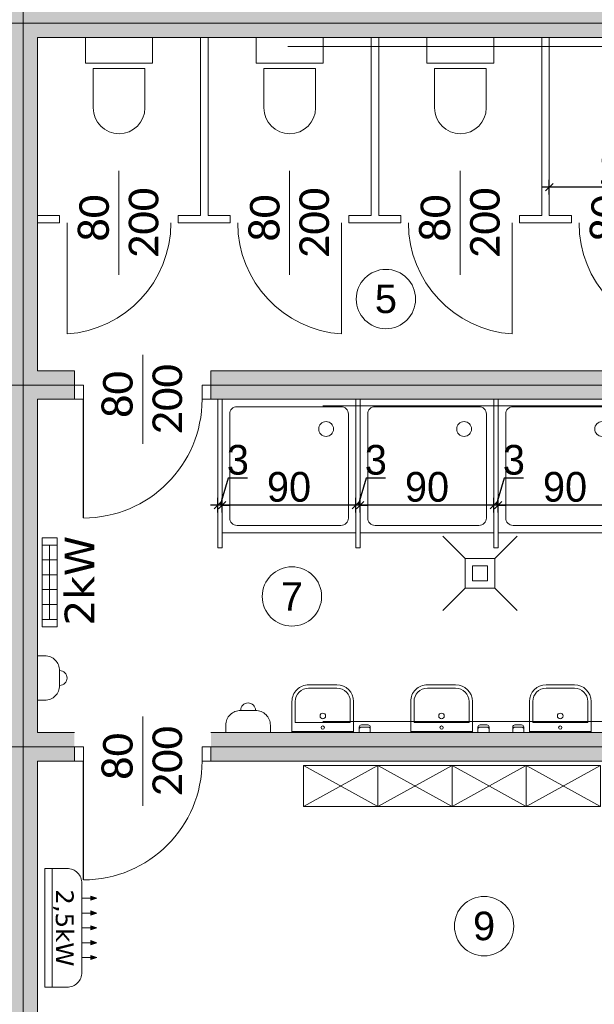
# Model space of a CAD drawing. Header units: millimetres. Extents: x 1962 to 3194, y -795 to -219.
# Tile 154 of 256: x 2521.63 to 2525.5, y -536.13 to -529.5. Entities that reach past the tile are written whole.
import ezdxf

# ---------------------------------------------------------------- set-up
doc = ezdxf.new("R2010")
doc.units = ezdxf.units.MM
doc.layers.get('0').update_dxf_attribs({"lineweight": 5})
doc.layers.get('Defpoints').update_dxf_attribs({"lineweight": 9})
for name, color, linetype, lineweight in [('A_hatch nawierzchnia', 253, 'Continuous', 9), ('A_obiekty kontenery', 152, 'Continuous', 9), ('A_wymiary detale', 82, 'Continuous', 9), ('A_wyposażenie armatura sanitarna', 132, 'Continuous', 9), ('A_wyposażenie grzejniki elektr.', 22, 'Continuous', 9), ('A_wyposażenie kanalizacja', 32, 'Continuous', 9), ('A_wyposażenie meble', 123, 'Continuous', 9), ('A_wyposażenie przegrody wew.', 143, 'Continuous', 9), ('A_wyposażenie stolarka', 16, 'Continuous', 9), ('A_wyposażenie wentylacja i klimatyzacja', 95, 'Continuous', 9)]:
    doc.layers.add(name, color=color, linetype=linetype, lineweight=lineweight)
doc.styles.get("Standard").update_dxf_attribs({"font": 'arial.ttf'})
doc.styles.add('wymiary pzt', font='txt')
doc.dimstyles.new('wymiary detale', dxfattribs={"dimtxt": 0.2, "dimasz": 0.05, "dimexe": 0.05, "dimexo": 0, "dimgap": 0.02, "dimtad": 1, "dimdec": 0, "dimlfac": 100, "dimzin": 0, "dimtxsty": 'wymiary pzt', "dimblk": 'OBLIQUE', "dimcen": 0.1, "dimdle": 0.05, "dimadec": 1, "dimazin": 0, "dimtfac": 1, "dimtmove": 0, "dimatfit": 3, "dimfxl": 0, "dimarcsym": 0})

# ---------------------------------------------------------------- blocks, each defined once
blk = doc.blocks.new('zw$6F2B')
at = {"layer": 'A_wyposażenie armatura sanitarna'}
blk.add_lwpolyline([(0.1735, 0.21), (0.1735, 0.475, 1), (-0.175, 0.475), (-0.175, 0.21)], format="xyb", close=True, dxfattribs=at)
blk.add_lwpolyline([(-0.225, 0.175), (0.225, 0.175), (0.225, 0), (-0.225, 0)], close=True, dxfattribs=at)
blk = doc.blocks.new('zw$7565')
at = {"layer": 'A_wyposażenie grzejniki elektr.'}
for p, q in [((0, 0.25), (0.1, 0.25)), ((0.05, 0.25), (0.05, -0.25)), ((0, 0.15), (0.1, 0.15)), ((0, 0.05), (0.1, 0.05)), ((0, -0.05), (0.1, -0.05)), ((0, -0.15), (0.1, -0.15)), ((0, -0.25), (0.1, -0.25))]:
    blk.add_line(p, q, dxfattribs=at)
blk.add_lwpolyline([(0, -0.3), (0.1, -0.3), (0.1, 0.3), (0, 0.3)], close=True, dxfattribs=at)
at = {"layer": 'A_wyposażenie grzejniki elektr.', "insert": (0.2512, 0.01), "char_height": 0.2, "width": 0.872235, "attachment_point": 5, "rotation": 90, "style": 'wymiary pzt'}
blk.add_mtext('{\\fVerdana|b0|i0|c238|p34;2kW}', dxfattribs=at)
blk = doc.blocks.new('zw$6E8F')
at = {"layer": 'A_wyposażenie stolarka'}
blk.add_line((0.46, -0.3), (0.46, 0.3), dxfattribs=at)
for points in [[(0.06, 0), (0, 0), (0, 0.096), (0.06, 0.096)], [(0.92, 0), (0.86, 0), (0.86, 0.096), (0.92, 0.096)]]:
    blk.add_lwpolyline(points, close=True, dxfattribs=at)
at = {"layer": 'A_wyposażenie stolarka', "const_width": 0.01}
blk.add_lwpolyline([(0.06, 0), (0.06, -0.8)], dxfattribs=at)
at = {"layer": 'A_wyposażenie stolarka'}
blk.add_arc((0.06, 0), 0.8, 270, 0, dxfattribs=at)
at = {"layer": 'A_wyposażenie stolarka', "insert": (0.46, 0), "char_height": 0.2, "width": 0.488349, "attachment_point": 5, "rotation": 90, "style": 'wymiary pzt'}
blk.add_mtext('{\\fCalibri|b0|i0|c238|p34;\\W0.90929; }{\\fCalibri|b0|i0|c238|p34;80}\\P{\\fCalibri|b0|i0|c238|p34;200}', dxfattribs=at)
blk = doc.blocks.new('zw$7A52')
at = {"layer": 'A_wyposażenie stolarka'}
for p, q in [((-0.4, -0.35), (-0.4, 0.35)), ((-0.05, 0), (-0.05, -0.7483))]:
    blk.add_line(p, q, dxfattribs=at)
blk.add_arc((0, 0), 0.75, 180, 266.17745, dxfattribs=at)
at = {"layer": 'A_wyposażenie stolarka', "insert": (-0.4, 0), "char_height": 0.2, "width": 0.488349, "attachment_point": 5, "rotation": 90, "style": 'wymiary pzt'}
blk.add_mtext('{\\fCalibri|b0|i0|c238|p34;\\W0.90929; }{\\fCalibri|b0|i0|c238|p34;80}\\P{\\fCalibri|b0|i0|c238|p34;200}', dxfattribs=at)
blk = doc.blocks.new('zw$281D')
at = {"layer": 'A_wyposażenie armatura sanitarna'}
for p, q in [((-0.3203, -0.0375), (-0.3203, 0)), ((-0.3203, 0), (-0.2453, 0)), ((-0.2453, -0.0375), (-0.2453, 0)), ((0.2078, 0), (-0.2078, 0)), ((-0.2078, -0.21), (-0.2078, 0)), ((0.2078, -0.21), (0.2078, 0)), ((-0.3053, -0.0375), (-0.2603, -0.0375)), ((-0.3053, -0.0525), (-0.2603, -0.0525)), ((0.2078, -0.0075), (-0.2078, -0.0075)), ((0.1853, -0.0675), (-0.1853, -0.0675)), ((-0.1853, -0.21), (-0.1853, -0.0675)), ((0.1853, -0.21), (0.1853, -0.0675)), ((0.0953, -0.3), (-0.0953, -0.3)), ((0.0953, -0.3225), (-0.0953, -0.3225))]:
    blk.add_line(p, q, dxfattribs=at)
for centre, radius in [((0, -0.0338), 0.0112), ((0, -0.1125), 0.0188)]:
    blk.add_circle(centre, radius, dxfattribs=at)
for centre, radius, start, end in [((-0.3053, -0.0225), 0.015, 180, 270), ((-0.3053, -0.0375), 0.015, 180, 270), ((-0.2603, -0.0225), 0.015, 270, 0), ((-0.2603, -0.0375), 0.015, 270, 0), ((-0.0953, -0.21), 0.1125, 180, 270), ((-0.0953, -0.21), 0.09, 180, 270), ((0.0953, -0.21), 0.1125, 270, 0), ((0.0953, -0.21), 0.09, 270, 0)]:
    blk.add_arc(centre, radius, start, end, dxfattribs=at)
blk = doc.blocks.new('zw$496D')
at = {"layer": 'A_wyposażenie armatura sanitarna'}
blk.add_lwpolyline([(0, -0.9), (0.9, -0.9), (0.9, 0), (0, 0)], close=True, dxfattribs=at)
blk.add_lwpolyline([(0.1, -0.85), (0.8, -0.85, 0.414214), (0.85, -0.8), (0.85, -0.1, 0.414214), (0.8, -0.05), (0.1, -0.05, 0.414214), (0.05, -0.1), (0.05, -0.8, 0.414214)], format="xyb", close=True, dxfattribs=at)
blk.add_circle((0.2, -0.2), 0.05, dxfattribs=at)
blk = doc.blocks.new('zw$F1E6')
at = {"layer": 'A_wyposażenie stolarka'}
for p, q in [((0.4, -0.35), (0.4, 0.35)), ((0.05, 0), (0.05, -0.7483))]:
    blk.add_line(p, q, dxfattribs=at)
blk.add_arc((0, 0), 0.75, 273.82255, 0, dxfattribs=at)
at = {"layer": 'A_wyposażenie stolarka', "insert": (0.4, 0), "char_height": 0.2, "width": 0.488349, "attachment_point": 5, "rotation": 90, "style": 'wymiary pzt'}
blk.add_mtext('{\\fCalibri|b0|i0|c238|p34;\\W0.90929; }{\\fCalibri|b0|i0|c238|p34;80}\\P{\\fCalibri|b0|i0|c238|p34;200}', dxfattribs=at)
blk = doc.blocks.new('zw$184B')
at = {"layer": 'A_wyposażenie armatura sanitarna'}
blk.add_lwpolyline([(-0.05, -0.15), (0.05, -0.15, 0.414214), (0.15, -0.05), (0.15, 0), (-0.15, 0), (-0.15, -0.05, 0.414214)], format="xyb", close=True, dxfattribs=at)
blk.add_arc((0, -0.15), 0.05, 180, 0, dxfattribs=at)
blk = doc.blocks.new('zw$3A12')
at = {"layer": 'A_wyposażenie wentylacja i klimatyzacja'}
h = blk.add_hatch(color=256, dxfattribs=at)
h.dxf.hatch_style = 1
h.paths.add_polyline_path([(-0.2142, 0.3114), (-0.2, 0.3114), (-0.1858, 0.3114), (-0.2, 0.35)])
h = blk.add_hatch(color=256, dxfattribs=at)
h.dxf.hatch_style = 1
h.paths.add_polyline_path([(-0.1142, 0.3114), (-0.1, 0.3114), (-0.0858, 0.3114), (-0.1, 0.35)])
h = blk.add_hatch(color=256, dxfattribs=at)
h.dxf.hatch_style = 1
h.paths.add_polyline_path([(-0.0142, 0.3114), (0, 0.3114), (0.0142, 0.3114), (0, 0.35)])
h = blk.add_hatch(color=256, dxfattribs=at)
h.dxf.hatch_style = 1
h.paths.add_polyline_path([(0.0858, 0.3114), (0.1, 0.3114), (0.1142, 0.3114), (0.1, 0.35)])
h = blk.add_hatch(color=256, dxfattribs=at)
h.dxf.hatch_style = 1
h.paths.add_polyline_path([(0.1858, 0.3114), (0.2, 0.3114), (0.2142, 0.3114), (0.2, 0.35)])
for p, q in [((-0.2, 0.25), (-0.2, 0.3114)), ((-0.1, 0.25), (-0.1, 0.3114)), ((0, 0.25), (0, 0.3114)), ((0.1, 0.25), (0.1, 0.3114)), ((0.2, 0.25), (0.2, 0.3114)), ((-0.4, 0.05), (0.4, 0.05))]:
    blk.add_line(p, q, dxfattribs=at)
for points in [[(-0.2, 0.35), (-0.2142, 0.3114), (-0.2, 0.3114)], [(-0.2, 0.35), (-0.1858, 0.3114), (-0.2, 0.3114)], [(-0.1, 0.35), (-0.1142, 0.3114), (-0.1, 0.3114)], [(-0.1, 0.35), (-0.0858, 0.3114), (-0.1, 0.3114)], [(0, 0.35), (-0.0142, 0.3114), (0, 0.3114)], [(0, 0.35), (0.0142, 0.3114), (0, 0.3114)], [(0.1, 0.35), (0.0858, 0.3114), (0.1, 0.3114)], [(0.1, 0.35), (0.1142, 0.3114), (0.1, 0.3114)], [(0.2, 0.35), (0.1858, 0.3114), (0.2, 0.3114)], [(0.2, 0.35), (0.2142, 0.3114), (0.2, 0.3114)]]:
    blk.add_lwpolyline(points, dxfattribs=at)
blk.add_lwpolyline([(-0.4, 0), (0.4, 0), (0.4, 0.15, 0.414214), (0.3, 0.25), (-0.3, 0.25, 0.414214), (-0.4, 0.15)], format="xyb", close=True, dxfattribs=at)
at = {"layer": 'A_wyposażenie wentylacja i klimatyzacja', "insert": (0, 0.125), "char_height": 0.12, "width": 0.8, "attachment_point": 5, "style": 'wymiary pzt'}
blk.add_mtext('{\\fVerdana|b0|i0|c238|p34;2,5kW}', dxfattribs=at)
blk = doc.blocks.new('zw$D077')
at = {"layer": 'A_hatch nawierzchnia'}
blk.add_line((0, 0.275), (-0.5, 0.275), dxfattribs=at)
at = {"layer": 'A_wyposażenie meble'}
for p, q in [((-0.5, 0.275), (0, 0)), ((0, 0.275), (-0.5, 0))]:
    blk.add_line(p, q, dxfattribs=at)
blk.add_lwpolyline([(-0.5, 0), (0, 0), (0, 0.275), (-0.5, 0.275)], close=True, dxfattribs=at)
blk = doc.blocks.new('zw$EC30')
at = {"layer": 'A_hatch nawierzchnia'}
h = blk.add_hatch(color=256, dxfattribs=at)
h.dxf.hatch_style = 1
h.paths.add_polyline_path([(-12.256, -0.14), (-11.414, -0.14), (-11.414, -0.236), (-12.16, -0.236), (-12.16, -2.482), (-6.294, -2.482), (-6.294, -0.236), (-7.294, -0.236), (-7.294, -0.14), (-6.198, -0.14), (-6.198, -2.578), (-12.256, -2.578)])
h = blk.add_hatch(color=256, dxfattribs=at)
h.dxf.hatch_style = 1
h.paths.add_polyline_path([(-6.198, -2.578), (-6.198, -0.14), (-5.102, -0.14), (-5.102, -0.236), (-6.102, -0.236), (-6.102, -2.482), (-0.236, -2.482), (-0.236, -0.236), (-0.982, -0.236), (-0.982, -0.14), (-0.14, -0.14), (-0.14, -2.578)])
h = blk.add_hatch(color=256, dxfattribs=at)
h.dxf.hatch_style = 1
h.paths.add_polyline_path([(-12.256, -2.578), (-12.256, -5.016), (-7.464, -5.016), (-7.464, -4.92), (-12.16, -4.92), (-12.16, -2.674), (-6.294, -2.674), (-6.294, -4.92), (-6.544, -4.92), (-6.544, -5.016), (-6.198, -5.016), (-6.198, -2.578)])
h = blk.add_hatch(color=256, dxfattribs=at)
h.dxf.hatch_style = 1
h.paths.add_polyline_path([(-5.852, -5.016), (-5.852, -4.92), (-6.102, -4.92), (-6.102, -2.674), (-0.236, -2.674), (-0.236, -4.132), (-0.14, -4.132), (-0.14, -2.578), (-6.198, -2.578), (-6.198, -5.016)])
h = blk.add_hatch(color=256, dxfattribs=at)
h.dxf.hatch_style = 1
h.paths.add_polyline_path([(-4.932, -4.92), (-4.932, -5.016), (-0.14, -5.016), (-0.14, -4.712), (-0.236, -4.712), (-0.236, -4.92)])
h = blk.add_hatch(color=256, dxfattribs=at)
h.dxf.hatch_style = 1
h.paths.add_polyline_path([(-6.544, -5.112), (-6.294, -5.112), (-6.294, -7.358), (-6.544, -7.358), (-6.544, -7.454), (-6.198, -7.454), (-6.198, -5.016), (-6.544, -5.016)])
h = blk.add_hatch(color=256, dxfattribs=at)
h.dxf.hatch_style = 1
h.paths.add_polyline_path([(-6.198, -7.454), (-5.852, -7.454), (-5.852, -7.358), (-6.102, -7.358), (-6.102, -5.112), (-5.852, -5.112), (-5.852, -5.016), (-6.198, -5.016)])
h = blk.add_hatch(color=256, dxfattribs=at)
h.dxf.hatch_style = 1
h.paths.add_polyline_path([(-4.932, -5.112), (-0.236, -5.112), (-0.236, -5.32), (-0.14, -5.32), (-0.14, -5.016), (-4.932, -5.016)])
h = blk.add_hatch(color=256, dxfattribs=at)
h.dxf.hatch_style = 1
h.paths.add_polyline_path([(-4.932, -7.358), (-4.932, -7.454), (-0.14, -7.454), (-0.14, -7.15), (-0.236, -7.15), (-0.236, -7.358)])
h = blk.add_hatch(color=256, dxfattribs=at)
h.dxf.hatch_style = 1
h.paths.add_polyline_path([(-6.544, -7.55), (-6.294, -7.55), (-6.294, -9.796), (-6.544, -9.796), (-6.544, -9.892), (-6.198, -9.892), (-6.198, -7.454), (-6.544, -7.454)])
h = blk.add_hatch(color=256, dxfattribs=at)
h.dxf.hatch_style = 1
h.paths.add_polyline_path([(-5.852, -9.892), (-5.852, -9.796), (-6.102, -9.796), (-6.102, -7.55), (-5.852, -7.55), (-5.852, -7.454), (-6.198, -7.454), (-6.198, -9.892)])
h = blk.add_hatch(color=256, dxfattribs=at)
h.dxf.hatch_style = 1
h.paths.add_polyline_path([(-4.932, -7.55), (-0.236, -7.55), (-0.236, -7.758), (-0.14, -7.758), (-0.14, -7.454), (-4.932, -7.454)])
at = {"layer": 'A_obiekty kontenery'}
for p, q in [((-5.852, -4.92), (-5.852, -5.112)), ((-4.932, -4.92), (-4.932, -5.112)), ((-5.852, -7.454), (-5.852, -7.55)), ((-4.932, -7.454), (-4.932, -7.55))]:
    blk.add_line(p, q, dxfattribs=at)
for points in [[(-12.256, -2.578), (-6.198, -2.578), (-6.198, -0.14), (-12.256, -0.14)], [(-6.198, -2.578), (-0.14, -2.578), (-0.14, -0.14), (-6.198, -0.14)]]:
    blk.add_lwpolyline(points, close=True, dxfattribs=at)
for points in [[(-6.198, -2.578), (-12.256, -2.578), (-12.256, -5.016), (-7.464, -5.016)], [(-6.544, -5.016), (-6.198, -5.016), (-6.198, -2.578)], [(-6.198, -2.578), (-6.198, -5.016), (-5.852, -5.016)], [(-4.932, -5.016), (-0.14, -5.016), (-0.14, -2.578), (-6.198, -2.578)], [(-6.102, -2.674), (-6.102, -4.92), (-5.852, -4.92)], [(-4.932, -4.92), (-0.236, -4.92), (-0.236, -2.674), (-6.102, -2.674)], [(-6.544, -7.454), (-6.198, -7.454), (-6.198, -5.016), (-6.544, -5.016)], [(-5.852, -5.016), (-6.198, -5.016), (-6.198, -7.454), (-5.852, -7.454)], [(-4.932, -7.454), (-0.14, -7.454), (-0.14, -5.016), (-4.932, -5.016)], [(-5.852, -5.112), (-6.102, -5.112), (-6.102, -7.358), (-5.852, -7.358)], [(-4.932, -7.358), (-0.236, -7.358), (-0.236, -5.112), (-4.932, -5.112)], [(-6.544, -9.892), (-6.198, -9.892), (-6.198, -7.454), (-6.544, -7.454)], [(-5.852, -7.454), (-6.198, -7.454), (-6.198, -9.892), (-5.852, -9.892)], [(-4.832, -9.892), (-0.14, -9.892), (-0.14, -7.454), (-4.932, -7.454)], [(-5.852, -7.55), (-6.102, -7.55), (-6.102, -9.796), (-5.852, -9.796)], [(-4.832, -9.796), (-0.236, -9.796), (-0.236, -7.55), (-4.932, -7.55)]]:
    blk.add_lwpolyline(points, dxfattribs=at)
at = {"layer": 'A_wyposażenie armatura sanitarna'}
for p, q in [((-3.219, -6.185), (-3.369, -6.035)), ((-3.019, -6.185), (-2.869, -6.035)), ((-3.219, -6.385), (-3.369, -6.535)), ((-3.019, -6.385), (-2.869, -6.535))]:
    blk.add_line(p, q, dxfattribs=at)
for points in [[(-3.219, -6.385), (-3.019, -6.385), (-3.019, -6.185), (-3.219, -6.185)], [(-3.069, -6.235), (-3.169, -6.235), (-3.169, -6.335), (-3.069, -6.335)]]:
    blk.add_lwpolyline(points, close=True, dxfattribs=at)
at = {"layer": 'A_wyposażenie kanalizacja'}
blk.add_line((-4.1785, -5.157), (-0.08, -5.157), dxfattribs=at)
for points in [[(-4.4151, -2.7367), (-0.135, -2.7367)], [(-4.1785, -7.282), (-0.135, -7.282)]]:
    blk.add_lwpolyline(points, dxfattribs=at)
at = {"layer": 'A_wyposażenie przegrody wew.'}
for p, q in [((-5.002, -3.874), (-5.002, -2.674)), ((-4.952, -3.874), (-4.952, -2.674)), ((-3.852, -3.874), (-3.852, -2.674)), ((-3.802, -3.874), (-3.802, -2.674)), ((-2.702, -3.874), (-2.702, -2.674)), ((-2.652, -3.874), (-2.652, -2.674)), ((-6.102, -3.874), (-5.952, -3.874)), ((-5.952, -3.874), (-5.952, -3.924)), ((-5.152, -3.874), (-5.002, -3.874)), ((-5.152, -3.874), (-5.152, -3.924)), ((-4.952, -3.874), (-4.802, -3.874)), ((-4.802, -3.874), (-4.802, -3.924)), ((-4.802, -3.874), (-4.802, -3.924)), ((-4.002, -3.874), (-3.852, -3.874)), ((-4.002, -3.874), (-4.002, -3.924)), ((-3.802, -3.874), (-3.652, -3.874)), ((-3.652, -3.874), (-3.652, -3.924)), ((-2.852, -3.874), (-2.702, -3.874)), ((-2.852, -3.874), (-2.852, -3.924)), ((-2.652, -3.874), (-2.502, -3.874)), ((-2.502, -3.874), (-2.502, -3.924)), ((-6.102, -3.924), (-5.952, -3.924)), ((-5.152, -3.924), (-4.802, -3.924)), ((-4.002, -3.924), (-3.652, -3.924)), ((-2.852, -3.924), (-2.502, -3.924))]:
    blk.add_line(p, q, dxfattribs=at)
for points in [[(-4.856, -6.112), (-4.886, -6.112), (-4.886, -5.112), (-4.856, -5.112)], [(-3.926, -6.112), (-3.956, -6.112), (-3.956, -5.112), (-3.926, -5.112)], [(-2.996, -6.112), (-3.026, -6.112), (-3.026, -5.112), (-2.996, -5.112)]]:
    blk.add_lwpolyline(points, close=True, dxfattribs=at)
at = {"layer": 'A_wyposażenie armatura sanitarna', "rotation": 180}
for name, p in [('zw$6F2B', (-5.552, -2.674)), ('zw$6F2B', (-4.402, -2.674)), ('zw$6F2B', (-3.252, -2.674)), ('zw$281D', (-4.1785, -7.358)), ('zw$281D', (-3.3785, -7.358))]:
    blk.add_blockref(name, p, dxfattribs=at)
at = {"layer": 'A_wyposażenie armatura sanitarna', "xscale": -1}
for p in [(-3.956, -5.112), (-3.026, -5.112), (-2.096, -5.112)]:
    blk.add_blockref('zw$496D', p, dxfattribs=at)
for name, p, rotation in [('zw$184B', (-6.102, -6.9899), 89.99999999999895), ('zw$281D', (-2.5785, -7.358), 180), ('zw$184B', (-4.6819, -7.358), 180)]:
    blk.add_blockref(name, p, dxfattribs=dict(at, rotation=rotation))
at = {"layer": 'A_wyposażenie grzejniki elektr.'}
blk.add_blockref('zw$7565', (-6.0692, -6.3447), dxfattribs=at)
at = {"layer": 'A_wyposażenie meble', "rotation": 180}
for p in [(-4.3077, -7.5796), (-3.8077, -7.5796), (-3.3077, -7.5796), (-2.8077, -7.5796)]:
    blk.add_blockref('zw$D077', p, dxfattribs=at)
at = {"layer": 'A_wyposażenie stolarka'}
for name, p in [('zw$F1E6', (-5.952, -3.924)), ('zw$7A52', (-4.002, -3.924)), ('zw$7A52', (-2.852, -3.924)), ('zw$7A52', (-1.702, -3.924)), ('zw$6E8F', (-5.852, -5.112)), ('zw$6E8F', (-5.852, -7.55))]:
    blk.add_blockref(name, p, dxfattribs=at)
at = {"layer": 'A_wyposażenie wentylacja i klimatyzacja', "rotation": 270}
blk.add_blockref('zw$3A12', (-6.052, -8.673), dxfattribs=at)
blk = doc.blocks.new('_Oblique')
at = {"color": 0, "linetype": 'ByBlock', "lineweight": -2}
blk.add_line((-0.5, -0.5), (0.5, 0.5), dxfattribs=at)
blk = doc.blocks.new('*D953')
at = {"layer": 'A_wymiary detale', "color": 0, "lineweight": -2}
for p, q in [((2524.8523, -532.8199), (2524.8523, -532.7199)), ((2525.7523, -532.8199), (2525.7523, -532.7199)), ((2525.8023, -532.7699), (2524.8023, -532.7699))]:
    blk.add_line(p, q, dxfattribs=at)
at = {"layer": 'Defpoints', "color": 0}
for p in [(2524.8523, -532.7699), (2524.8523, -532.9566), (2525.7523, -532.9566)]:
    blk.add_point(p, dxfattribs=at)
at = {"layer": 'A_wymiary detale', "color": 0, "lineweight": -2, "xscale": 0.05, "yscale": 0.05, "zscale": 0.05, "rotation": 180}
blk.add_blockref('_Oblique', (2524.8523, -532.7699), dxfattribs=at)
at = {"layer": 'A_wymiary detale', "color": 0, "lineweight": -2, "xscale": 0.05, "yscale": 0.05, "zscale": 0.05}
blk.add_blockref('_Oblique', (2525.7523, -532.7699), dxfattribs=at)
at = {"layer": 'A_wymiary detale', "color": 0, "insert": (2525.3023, -532.6479), "char_height": 0.2, "attachment_point": 5, "style": 'wymiary pzt'}
blk.add_mtext('90', dxfattribs=at)
blk = doc.blocks.new('*D954')
at = {"layer": 'A_wymiary detale', "color": 0, "lineweight": -2}
for p, q in [((2524.8919, -532.5879), (2524.8373, -532.7699)), ((2525.0231, -532.5879), (2524.8919, -532.5879)), ((2524.8223, -532.8199), (2524.8223, -532.7199)), ((2524.8523, -532.8199), (2524.8523, -532.7199)), ((2524.8223, -532.7699), (2524.7723, -532.7699)), ((2524.8523, -532.7699), (2524.8223, -532.7699)), ((2524.8523, -532.7699), (2524.9023, -532.7699))]:
    blk.add_line(p, q, dxfattribs=at)
at = {"layer": 'Defpoints', "color": 0}
for p in [(2524.8223, -532.7699), (2524.8223, -532.9566), (2524.8523, -532.9566)]:
    blk.add_point(p, dxfattribs=at)
at = {"layer": 'A_wymiary detale', "color": 0, "lineweight": -2, "xscale": 0.05, "yscale": 0.05, "zscale": 0.05}
blk.add_blockref('_Oblique', (2524.8223, -532.7699), dxfattribs=at)
at = {"layer": 'A_wymiary detale', "color": 0, "lineweight": -2, "xscale": 0.05, "yscale": 0.05, "zscale": 0.05, "rotation": 180}
blk.add_blockref('_Oblique', (2524.8523, -532.7699), dxfattribs=at)
at = {"layer": 'A_wymiary detale', "color": 0, "insert": (2524.9575, -532.4658), "char_height": 0.2, "attachment_point": 5, "style": 'wymiary pzt'}
blk.add_mtext('3', dxfattribs=at)
blk = doc.blocks.new('*D955')
at = {"layer": 'A_wymiary detale', "color": 0, "lineweight": -2}
for p, q in [((2523.9223, -532.8199), (2523.9223, -532.7199)), ((2524.8223, -532.8199), (2524.8223, -532.7199)), ((2524.8723, -532.7699), (2523.8723, -532.7699))]:
    blk.add_line(p, q, dxfattribs=at)
at = {"layer": 'Defpoints', "color": 0}
for p in [(2523.9223, -532.7699), (2523.9223, -532.9566), (2524.8223, -532.9566)]:
    blk.add_point(p, dxfattribs=at)
at = {"layer": 'A_wymiary detale', "color": 0, "lineweight": -2, "xscale": 0.05, "yscale": 0.05, "zscale": 0.05, "rotation": 180}
blk.add_blockref('_Oblique', (2523.9223, -532.7699), dxfattribs=at)
at = {"layer": 'A_wymiary detale', "color": 0, "lineweight": -2, "xscale": 0.05, "yscale": 0.05, "zscale": 0.05}
blk.add_blockref('_Oblique', (2524.8223, -532.7699), dxfattribs=at)
at = {"layer": 'A_wymiary detale', "color": 0, "insert": (2524.3723, -532.6479), "char_height": 0.2, "attachment_point": 5, "style": 'wymiary pzt'}
blk.add_mtext('90', dxfattribs=at)
blk = doc.blocks.new('*D956')
at = {"layer": 'A_wymiary detale', "color": 0, "lineweight": -2}
for p, q in [((2523.9619, -532.5879), (2523.9073, -532.7699)), ((2524.0931, -532.5879), (2523.9619, -532.5879)), ((2523.8923, -532.8199), (2523.8923, -532.7199)), ((2523.9223, -532.8199), (2523.9223, -532.7199)), ((2523.8923, -532.7699), (2523.8423, -532.7699)), ((2523.9223, -532.7699), (2523.8923, -532.7699)), ((2523.9223, -532.7699), (2523.9723, -532.7699))]:
    blk.add_line(p, q, dxfattribs=at)
at = {"layer": 'Defpoints', "color": 0}
for p in [(2523.8923, -532.7699), (2523.8923, -532.9566), (2523.9223, -532.9566)]:
    blk.add_point(p, dxfattribs=at)
at = {"layer": 'A_wymiary detale', "color": 0, "lineweight": -2, "xscale": 0.05, "yscale": 0.05, "zscale": 0.05}
blk.add_blockref('_Oblique', (2523.8923, -532.7699), dxfattribs=at)
at = {"layer": 'A_wymiary detale', "color": 0, "lineweight": -2, "xscale": 0.05, "yscale": 0.05, "zscale": 0.05, "rotation": 180}
blk.add_blockref('_Oblique', (2523.9223, -532.7699), dxfattribs=at)
at = {"layer": 'A_wymiary detale', "color": 0, "insert": (2524.0275, -532.4658), "char_height": 0.2, "attachment_point": 5, "style": 'wymiary pzt'}
blk.add_mtext('3', dxfattribs=at)
blk = doc.blocks.new('*D957')
at = {"layer": 'A_wymiary detale', "color": 0, "lineweight": -2}
for p, q in [((2522.9923, -532.8199), (2522.9923, -532.7199)), ((2523.8923, -532.8199), (2523.8923, -532.7199)), ((2523.9423, -532.7699), (2522.9423, -532.7699))]:
    blk.add_line(p, q, dxfattribs=at)
at = {"layer": 'Defpoints', "color": 0}
for p in [(2522.9923, -532.7699), (2522.9923, -532.9566), (2523.8923, -532.9566)]:
    blk.add_point(p, dxfattribs=at)
at = {"layer": 'A_wymiary detale', "color": 0, "lineweight": -2, "xscale": 0.05, "yscale": 0.05, "zscale": 0.05, "rotation": 180}
blk.add_blockref('_Oblique', (2522.9923, -532.7699), dxfattribs=at)
at = {"layer": 'A_wymiary detale', "color": 0, "lineweight": -2, "xscale": 0.05, "yscale": 0.05, "zscale": 0.05}
blk.add_blockref('_Oblique', (2523.8923, -532.7699), dxfattribs=at)
at = {"layer": 'A_wymiary detale', "color": 0, "insert": (2523.4423, -532.6479), "char_height": 0.2, "attachment_point": 5, "style": 'wymiary pzt'}
blk.add_mtext('90', dxfattribs=at)
blk = doc.blocks.new('*D958')
at = {"layer": 'A_wymiary detale', "color": 0, "lineweight": -2}
for p, q in [((2523.0319, -532.5879), (2522.9773, -532.7699)), ((2523.1631, -532.5879), (2523.0319, -532.5879)), ((2522.9623, -532.8199), (2522.9623, -532.7199)), ((2522.9923, -532.8199), (2522.9923, -532.7199)), ((2522.9623, -532.7699), (2522.9123, -532.7699)), ((2522.9923, -532.7699), (2522.9623, -532.7699)), ((2522.9923, -532.7699), (2523.0423, -532.7699))]:
    blk.add_line(p, q, dxfattribs=at)
at = {"layer": 'Defpoints', "color": 0}
for p in [(2522.9623, -532.7699), (2522.9923, -532.9566), (2522.9623, -533.0566)]:
    blk.add_point(p, dxfattribs=at)
at = {"layer": 'A_wymiary detale', "color": 0, "lineweight": -2, "xscale": 0.05, "yscale": 0.05, "zscale": 0.05}
blk.add_blockref('_Oblique', (2522.9623, -532.7699), dxfattribs=at)
at = {"layer": 'A_wymiary detale', "color": 0, "lineweight": -2, "xscale": 0.05, "yscale": 0.05, "zscale": 0.05, "rotation": 180}
blk.add_blockref('_Oblique', (2522.9923, -532.7699), dxfattribs=at)
at = {"layer": 'A_wymiary detale', "color": 0, "insert": (2523.0975, -532.4658), "char_height": 0.2, "attachment_point": 5, "style": 'wymiary pzt'}
blk.add_mtext('3', dxfattribs=at)
blk = doc.blocks.new('*D974')
at = {"layer": 'A_wymiary detale', "color": 0, "lineweight": -2}
for p, q in [((2526.3463, -530.6277), (2525.1463, -530.6277)), ((2525.1963, -530.6777), (2525.1963, -530.5777)), ((2526.2963, -530.6777), (2526.2963, -530.5777))]:
    blk.add_line(p, q, dxfattribs=at)
at = {"layer": 'Defpoints', "color": 0}
for p in [(2525.1963, -530.6277), (2525.1963, -530.8186), (2526.2963, -530.8186)]:
    blk.add_point(p, dxfattribs=at)
at = {"layer": 'A_wymiary detale', "color": 0, "lineweight": -2, "xscale": 0.05, "yscale": 0.05, "zscale": 0.05, "rotation": 180}
blk.add_blockref('_Oblique', (2525.1963, -530.6277), dxfattribs=at)
at = {"layer": 'A_wymiary detale', "color": 0, "lineweight": -2, "xscale": 0.05, "yscale": 0.05, "zscale": 0.05}
blk.add_blockref('_Oblique', (2526.2963, -530.6277), dxfattribs=at)
at = {"layer": 'A_wymiary detale', "color": 0, "insert": (2525.7463, -530.5056), "char_height": 0.2, "attachment_point": 5, "style": 'wymiary pzt'}
blk.add_mtext('110', dxfattribs=at)

msp = doc.modelspace()

# ---------------------------------------------------------------- hatches: boundary and pattern name
at = {"layer": 'A_hatch nawierzchnia'}
h = msp.add_hatch(dxfattribs=at)
h.set_pattern_fill('ANGLE', color=256)
h.set_pattern_definition([(0, (0, 0), (0, 6.985), [5.08, -1.905]), (90, (0, 0), (-6.985, 4e-16), [5.08, -1.905])])
h.paths.add_polyline_path([(2521.6503, -529.5226), (2521.6503, -527.0846), (2522.7463, -527.0846), (2522.7463, -527.1806), (2521.7463, -527.1806), (2521.7463, -529.4266), (2527.6123, -529.4266), (2527.6123, -527.1806), (2526.8663, -527.1806), (2526.8663, -527.0846), (2527.7083, -527.0846), (2527.7083, -529.5226)])

# ---------------------------------------------------------------- linework, layer by layer
at = {"layer": 'A_wymiary detale'}
for centre in [(2524.0951, -531.3815), (2523.4619, -533.3851), (2524.7567, -535.6061)]:
    msp.add_circle(centre, 0.2, dxfattribs=at)

# ---------------------------------------------------------------- block references
msp.add_blockref('zw$EC30', (2527.8483, -526.9446))

# ---------------------------------------------------------------- texts
at = {"layer": 'A_wymiary detale', "char_height": 0.192, "width": 0.43823, "attachment_point": 5}
for s, insert in [('5', (2524.0951, -531.3815)), ('7', (2523.4619, -533.3851)), ('9', (2524.7567, -535.6061))]:
    msp.add_mtext(s, dxfattribs=dict(at, insert=insert))

# ---------------------------------------------------------------- dimensions: what is measured, and where the dimension line sits
at = {"layer": 'A_wymiary detale'}
for base, p1, p2, picture, middle in [((2525.1963, -530.6277), (2526.2963, -530.8186), (2525.1963, -530.8186), '*D974', (2525.7463, -530.5056)), ((2522.9623, -532.7699), (2522.9923, -532.9566), (2522.9623, -533.0566), '*D958', (2523.0519, -532.4658)), ((2523.8923, -532.7699), (2523.9223, -532.9566), (2523.8923, -532.9566), '*D956', (2523.9819, -532.4658)), ((2524.8223, -532.7699), (2524.8523, -532.9566), (2524.8223, -532.9566), '*D954', (2524.9119, -532.4658)), ((2522.9923, -532.7699), (2523.8923, -532.9566), (2522.9923, -532.9566), '*D957', (2523.4423, -532.6479)), ((2523.9223, -532.7699), (2524.8223, -532.9566), (2523.9223, -532.9566), '*D955', (2524.3723, -532.6479)), ((2524.8523, -532.7699), (2525.7523, -532.9566), (2524.8523, -532.9566), '*D953', (2525.3023, -532.6479))]:
    dim = msp.add_linear_dim(base=base, p1=p1, p2=p2, angle=180, dimstyle='wymiary detale', override={"dimtmove": 1}, dxfattribs=at)
    dim.commit()
    dim.dimension.update_dxf_attribs({"geometry": picture, "text_midpoint": middle})

doc.saveas('drawing.dxf')
